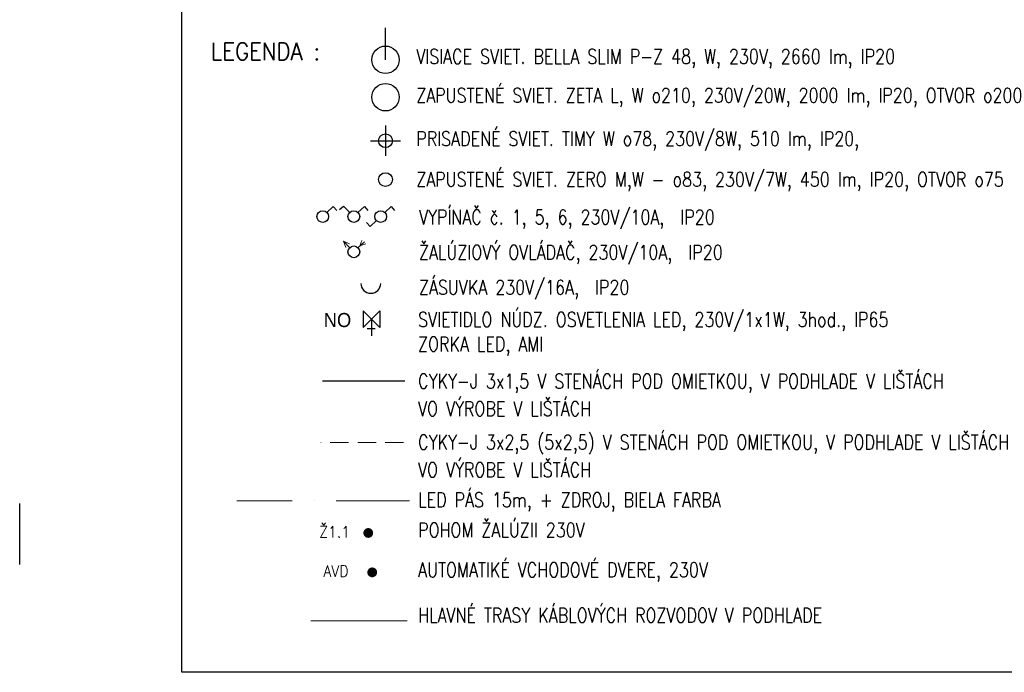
# Model space of a CAD drawing. Header units: inches. Extents: x 34737 to 291769, y 4926 to 74566.
# Tile 4 of 256: x 245114 to 253174, y 24155 to 29501. Entities that reach past the tile are written whole.
import ezdxf

# ---------------------------------------------------------------- set-up
doc = ezdxf.new("R2010")
doc.units = ezdxf.units.IN
doc.header["$LTSCALE"] = 300
doc.linetypes.add('Bodkociarka 2_0', pattern=[3.2, 2, -0.6, 0, -0.6])
doc.linetypes.add('DASHED', pattern=[0.75, 0.5, -0.25])
for name, color, linetype, lineweight in [('!_A_01_TENKÁ', 8, 'Continuous', 13), ('!_A_02_HRUBÁ', 255, 'Continuous', 35), ('IS_04_ELEKTRO', 10, '_EL_VEDENI_NN_NADZ', 13), ('TEXT_OBECN_', 7, 'Continuous', 25)]:
    doc.layers.add(name, color=color, linetype=linetype, lineweight=lineweight)
doc.layers.add('ELEKTRO', color=7, linetype='Continuous')
doc.layers.add('text', color=7, linetype='Continuous')
doc.styles.add('Arial', font='arial.ttf')
doc.styles.add('ROMANS', font='romans.shx', dxfattribs={"width": 0.8})
doc.linetypes.add('_EL_VEDENI_NN_NADZ', pattern='A,0.39,-0.59,[109,cadkon.shx,S=0.2,R=0,X=0,Y=0],-1.97,0.39,-0.39', length=3.73)

msp = doc.modelspace()

# ---------------------------------------------------------------- linework, layer by layer
at = {"layer": '!_A_01_TENKÁ', "lineweight": -3}
msp.add_lwpolyline([(245113.8, 25038.4), (245113.8, 25538.4)], dxfattribs=at)
at = {"layer": '!_A_02_HRUBÁ', "lineweight": -3}
for p, q in [((246439.8, 24154.9), (246439.8, 39004.9)), ((267439.8, 24154.9), (246439.8, 24154.9))]:
    msp.add_line(p, q, dxfattribs=at)
at = {"layer": '!_A_02_HRUBÁ', "color": 1, "lineweight": -3}
for points in [[(248108.4, 29172.6), (248108.4, 29435.1)], [(248108.4, 28632.7), (248108.4, 28385.9)], [(247985.1, 28509.3), (248231.8, 28509.3)]]:
    msp.add_lwpolyline(points, dxfattribs=at)
for centre, radius in [((248108.4, 29172.6), 112.5), ((248108.4, 28865.6), 112.5), ((248108.4, 28509.3), 56.2), ((248108.4, 28190.6), 56.2)]:
    msp.add_circle(centre, radius, dxfattribs=at)
at = {"color": 4, "lineweight": -3}
for p, q in [((247628.1, 27922.2), (247680.8, 27971.4)), ((247680.8, 27971.4), (247708.8, 27937.8)), ((247732.4, 27946.3), (247765.9, 27974.3)), ((247815.1, 27921.6), (247765.9, 27974.3)), ((247882.8, 27922.2), (247935.5, 27971.4)), ((247935.5, 27971.4), (247963.5, 27937.8)), ((248102.1, 27922.2), (248154.9, 27971.4)), ((248154.9, 27971.4), (248182.9, 27937.8)), ((247953.6, 27839.1), (247981.6, 27805.5)), ((247981.6, 27805.5), (248034.3, 27854.7)), ((247815.1, 27632.5), (247765.9, 27685.2)), ((247882.8, 27633.1), (247935.5, 27682.3))]:
    msp.add_line(p, q, dxfattribs=at)
at = {"color": 1, "linetype": 'Continuous', "lineweight": -3, "ltscale": 100}
for p, q in [((248062.3, 27117.1), (247924.9, 26979.7)), ((247924.9, 27117.1), (248062.3, 26979.7))]:
    msp.add_line(p, q, dxfattribs=at)
at = {"color": 4, "lineweight": -3}
for centre in [(247594.6, 27888.1), (247849.3, 27888.1), (248068.6, 27888.1), (247849.3, 27599)]:
    msp.add_circle(centre, 47.9, dxfattribs=at)
msp.add_arc((247988.2, 27342.2), 82, 180.9723, 359.0277, dxfattribs=at)
at = {"layer": 'ELEKTRO', "color": 4, "linetype": 'Continuous', "lineweight": -3, "ltscale": 100}
for p, q in [((247924.9, 27117.1), (247924.9, 26979.7)), ((248062.3, 27117.1), (248062.3, 26979.7)), ((247993.6, 27048.4), (247993.6, 26911.9)), ((248024.9, 26967.7), (247958.6, 26967.7)), ((248266.4, 26540.9), (247591.4, 26540.9))]:
    msp.add_line(p, q, dxfattribs=at)
at = {"layer": 'IS_04_ELEKTRO', "color": 4, "linetype": 'Continuous'}
for p, q in [((247765.9, 27685.2), (247783.7, 27635.6)), ((247765.9, 27685.2), (247812.9, 27664.2)), ((247897.6, 27647), (247913.4, 27692.7)), ((247897.6, 27647), (247948.7, 27665.1))]:
    msp.add_line(p, q, dxfattribs=at)
at = {"layer": 'IS_04_ELEKTRO', "color": 4, "linetype": 'DASHED'}
msp.add_line((248255.8, 26037.9), (247580.3, 26037.9), dxfattribs=at)
at = {"layer": 'IS_04_ELEKTRO', "color": 4, "linetype": 'Bodkociarka 2_0'}
msp.add_line((248304.2, 25559.6), (246891.4, 25559.6), dxfattribs=at)
at = {"layer": 'IS_04_ELEKTRO', "color": 6, "linetype": 'Continuous'}
msp.add_line((248286.4, 24576.6), (247497.5, 24576.6), dxfattribs=at)
at = {"layer": 'IS_04_ELEKTRO', "color": 4, "linetype": 'Continuous', "const_width": 40}
for points in [[(247947.5, 25296.3, 1), (247987.5, 25296.3, 1)], [(247979.6, 24973.8, 1), (248019.6, 24973.8, 1)]]:
    msp.add_lwpolyline(points, format="xyb", close=True, dxfattribs=at)

# ---------------------------------------------------------------- texts
at = {"color": 4, "lineweight": -3, "style": 'ROMANS', "width": 0.9}
msp.add_text('LEGENDA :', height=142.2, dxfattribs=at).set_placement((246679, 29170.2))
at = {"lineweight": -3, "style": 'ROMANS', "width": 0.9}
for s, p in [('Ž1.1', (247566.2, 25258.5)), ('AVD', (247600.3, 24937.5))]:
    msp.add_text(s, height=93.41, dxfattribs=at).set_placement(p)
at = {"layer": 'text', "color": 7, "lineweight": -3, "style": 'ROMANS', "width": 0.8}
for s, p in [('VISIACE SVIET. BELLA SLIM P-Z 48, W, 230V, 2660 lm, IP20', (248359.9, 29140)), ('ZAPUSTENÉ SVIET. ZETA L, W o210, 230V/20W, 2000 lm, IP20, OTVOR o200', (248359.9, 28821.6)), ('PRISADENÉ SVIET. TIMY W o78, 230V/8W, 510 lm, IP20, ', (248359.9, 28466.2)), ('ZAPUSTENÉ SVIET. ZERO M,W - o83, 230V/7W, 450 lm, IP20, OTVOR o75', (248359.9, 28133.1)), ('VYPÍNAČ č. 1, 5, 6, 230V/10A,  IP20 ', (248381.9, 27824.3)), ('ŽALÚZIOVÝ OVLÁDAČ, 230V/10A,  IP20 ', (248381.9, 27535.3)), ('ZÁSUVKA 230V/16A,  IP20', (248381.9, 27248.3)), ('SVIETIDLO NÚDZ. OSVETLENIA LED, 230V/1x1W, 3hod., IP65', (248375, 26984.8)), ('ZORKA LED, AMI', (248375, 26784)), ('CYKY-J 3x1,5 V STENÁCH POD OMIETKOU, V PODHLADE V LIŠTÁCH', (248375, 26480.5)), ('VO VÝROBE V LIŠTÁCH', (248375, 26254.4)), ('CYKY-J 3x2,5 (5x2,5) V STENÁCH POD OMIETKOU, V PODHLADE V LIŠTÁCH', (248375, 25980.7)), ('VO VÝROBE V LIŠTÁCH', (248375, 25754.5)), ('LED PÁS 15m, + ZDROJ, BIELA FARBA', (248375, 25508.5)), ('POHOM ŽALÚZII 230V', (248375, 25260.6)), ('AUTOMATIKÉ VCHODOVÉ DVERE, 230V', (248375, 24934.9)), ('HLAVNÉ TRASY KÁBLOVÝCH ROZVODOV V PODHLADE', (248375, 24562.8))]:
    msp.add_text(s, height=119.094, dxfattribs=at).set_placement(p)
at = {"layer": 'TEXT_OBECN_', "color": 7, "linetype": 'ByBlock', "lineweight": -3, "insert": (247602.9, 26981.2), "char_height": 115.5, "width": 788.431, "attachment_point": 7, "style": 'Arial'}
msp.add_mtext('{\\W0.93;NO}', dxfattribs=at)

doc.saveas('drawing.dxf')
